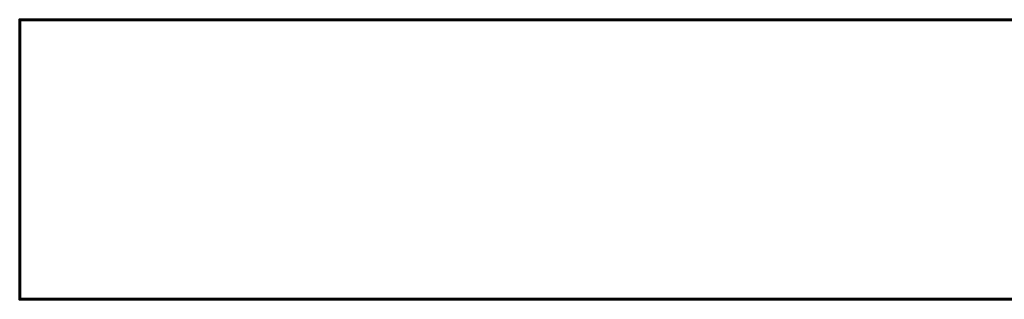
# Model space of a CAD drawing. Header units: millimetres. Extents: x -1875 to 2125, y -150 to 301.
# Tile 1 of 8: x -1875 to -818, y -150 to 150. Entities that reach past the tile are written whole.
import ezdxf

# ---------------------------------------------------------------- set-up
doc = ezdxf.new("R2010")
doc.units = ezdxf.units.MM
doc.layers.add('A-WALL', color=113, linetype='Continuous', lineweight=60)

msp = doc.modelspace()

# ---------------------------------------------------------------- meshes
at = {"layer": 'A-WALL'}
mesh = msp.add_polyface(dxfattribs=at)
corners = [(-1875, 150), (-1875, 150, 3000), (2125, 150, 3000), (2125, 150)]
mesh.append_faces([[corners[k] for k in face] for face in [(2, 3, 0, 1)]])
mesh = msp.add_polyface(dxfattribs=at)
corners = [(2125, -150), (-1875, -150), (-1875, 150), (2125, 150)]
mesh.append_faces([[corners[k] for k in face] for face in [(0, 1, 2, 3)]])
mesh = msp.add_polyface(dxfattribs=at)
corners = [(-1875, -150, 3000), (2125, -150, 3000), (2125, 150, 3000), (-1875, 150, 3000)]
mesh.append_faces([[corners[k] for k in face] for face in [(0, 1, 2, 3)]])
mesh = msp.add_polyface(dxfattribs=at)
corners = [(-1875, -150), (-1875, -150, 3000), (-1875, 150, 3000), (-1875, 150)]
mesh.append_faces([[corners[k] for k in face] for face in [(0, 1, 2, 3)]])
mesh = msp.add_polyface(dxfattribs=at)
corners = [(-1875, -150), (2125, -150), (2125, -150, 3000), (-1875, -150, 3000)]
mesh.append_faces([[corners[k] for k in face] for face in [(3, 0, 1, 2)]])

doc.saveas('drawing.dxf')
